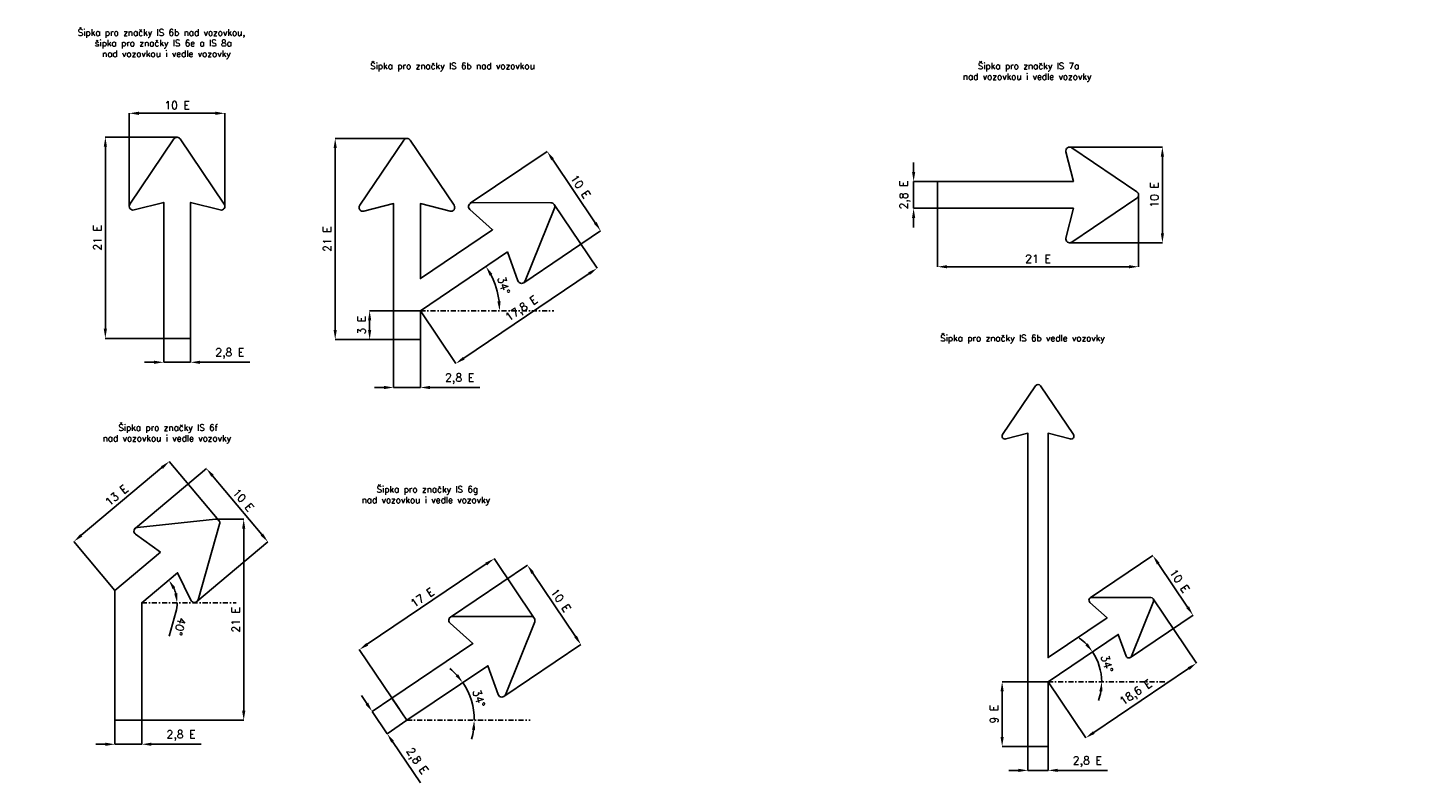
# Model space of a CAD drawing. Header units: millimetres. Extents: x -279 to 38310, y -2921 to 1853.
# Tile 1 of 3: x -279 to 8501, y -2877 to 1853. Entities that reach past the tile are written whole.
import ezdxf

# ---------------------------------------------------------------- set-up
doc = ezdxf.new("R2010")
doc.units = ezdxf.units.MM
doc.header["$LTSCALE"] = 5
doc.linetypes.add('ČERCHOVANÁ', pattern=[25.4, 12.7, -6.35, 0, -6.35])
doc.layers.add('Kóty', color=2, linetype='Continuous')
doc.layers.add('Značka', color=7, linetype='Continuous')
doc.styles.get("Standard").update_dxf_attribs({"font": 'romand.shx', "height": 50})
doc.dimstyles.get("Standard").update_dxf_attribs({"dimtxt": 50, "dimasz": 60, "dimexe": 0.18, "dimexo": 0.0625, "dimgap": 25, "dimtad": 1, "dimdec": 0, "dimzin": 0, "dimdsep": 46, "dimtxsty": 'Standard', "dimcen": 0.09, "dimadec": 0, "dimazin": 0, "dimtfac": 1, "dimtdec": 0, "dimtofl": 0, "dimtmove": 0, "dimatfit": 3, "dimfxl": 1, "dimtolj": 1, "dimtzin": 0, "dimarcsym": 0})

# ---------------------------------------------------------------- blocks, each defined once
blk = doc.blocks.new('*D0')
at = {"layer": 'Defpoints', "color": 0, "transparency": 16777216}
for p in [(572.3, -91.5), (740.3, -91.5), (740.3, -241.5)]:
    blk.add_point(p, dxfattribs=at)
at = {"layer": 'Kóty', "color": 0, "lineweight": -2, "transparency": 16777216}
for p, q in [((572.3, -91.5), (572.3, -241.7)), ((740.3, -91.5), (740.3, -241.7)), ((512.3, -241.5), (452.3, -241.5)), ((800.3, -241.5), (1112.7, -241.5))]:
    blk.add_line(p, q, dxfattribs=at)
at = {"layer": 'Kóty', "color": 0, "transparency": 16777216}
for points in [[(512.3, -231.5), (512.3, -251.5), (572.3, -241.5)], [(800.3, -231.5), (800.3, -251.5), (740.3, -241.5)]]:
    blk.add_solid(points, dxfattribs=at)
at = {"layer": 'Kóty', "color": 0, "transparency": 16777216, "insert": (986.5, -186.7), "char_height": 50, "attachment_point": 5}
blk.add_mtext('\\A1;2,8 E', dxfattribs=at)
blk = doc.blocks.new('*D1')
at = {"layer": 'Defpoints', "color": 0, "transparency": 16777216}
for p in [(956.3, 1318.5), (356.3, 736.5), (956.3, 736.5)]:
    blk.add_point(p, dxfattribs=at)
at = {"layer": 'Kóty', "color": 0, "lineweight": -2, "transparency": 16777216}
for p, q in [((356.3, 736.6), (356.3, 1318.7)), ((416.3, 1318.5), (896.3, 1318.5)), ((956.3, 736.6), (956.3, 1318.7))]:
    blk.add_line(p, q, dxfattribs=at)
at = {"layer": 'Kóty', "color": 0, "transparency": 16777216}
for points in [[(416.3, 1328.5), (416.3, 1308.5), (356.3, 1318.5)], [(896.3, 1328.5), (896.3, 1308.5), (956.3, 1318.5)]]:
    blk.add_solid(points, dxfattribs=at)
at = {"layer": 'Kóty', "color": 0, "transparency": 16777216, "insert": (656.3, 1368.5), "char_height": 50, "attachment_point": 5}
blk.add_mtext('\\A1;10 E', dxfattribs=at)
blk = doc.blocks.new('*D2')
at = {"layer": 'Defpoints', "color": 0, "transparency": 16777216}
for p in [(206.3, 1168.5), (656.3, 1168.5), (572.3, -91.5)]:
    blk.add_point(p, dxfattribs=at)
at = {"layer": 'Kóty', "color": 0, "lineweight": -2, "transparency": 16777216}
for p, q in [((656.2, 1168.5), (206.1, 1168.5)), ((206.3, -31.5), (206.3, 1108.5)), ((572.2, -91.5), (206.1, -91.5))]:
    blk.add_line(p, q, dxfattribs=at)
at = {"layer": 'Kóty', "color": 0, "transparency": 16777216}
for points in [[(196.3, 1108.5), (216.3, 1108.5), (206.3, 1168.5)], [(196.3, -31.5), (216.3, -31.5), (206.3, -91.5)]]:
    blk.add_solid(points, dxfattribs=at)
at = {"layer": 'Kóty', "color": 0, "transparency": 16777216, "insert": (156.3, 538.5), "char_height": 50, "attachment_point": 5, "rotation": 90}
blk.add_mtext('\\A1;21 E', dxfattribs=at)
blk = doc.blocks.new('*D3')
at = {"layer": 'Defpoints', "color": 0, "transparency": 16777216}
for p in [(1863.7, 80.5), (2181.7, 80.5), (2181.7, -99.5)]:
    blk.add_point(p, dxfattribs=at)
at = {"layer": 'Kóty', "color": 0, "lineweight": -2, "transparency": 16777216}
for p, q in [((2181.6, 80.5), (1863.5, 80.5)), ((1863.7, -39.5), (1863.7, 20.5)), ((2181.6, -99.5), (1863.5, -99.5))]:
    blk.add_line(p, q, dxfattribs=at)
at = {"layer": 'Kóty', "color": 0, "transparency": 16777216}
for points in [[(1853.7, 20.5), (1873.7, 20.5), (1863.7, 80.5)], [(1853.7, -39.5), (1873.7, -39.5), (1863.7, -99.5)]]:
    blk.add_solid(points, dxfattribs=at)
at = {"layer": 'Kóty', "color": 0, "transparency": 16777216, "insert": (1813.7, -9.5), "char_height": 50, "attachment_point": 5, "rotation": 90}
blk.add_mtext('\\A1;3 E', dxfattribs=at)
blk = doc.blocks.new('*D4')
at = {"layer": 'Defpoints', "color": 0, "transparency": 16777216}
for p in [(2728.8, 449.5), (2668.9, 178.1), (2181.7, 80.5), (2181.7, 80.5), (3017.8, 80.5)]:
    blk.add_point(p, dxfattribs=at)
at = {"layer": 'Kóty', "color": 0, "lineweight": -2, "transparency": 16777216}
blk.add_arc((2181.7, 80.5), 496.9, 6.92215, 27.07785, dxfattribs=at)
at = {"layer": 'Kóty', "color": 0, "transparency": 16777216}
for points in [[(2615.5, 301.6), (2632.8, 311.8), (2593.7, 358.4)], [(2685, 141), (2665, 139.8), (2678.6, 80.5)]]:
    blk.add_solid(points, dxfattribs=at)
at = {"layer": 'Kóty', "color": 0, "transparency": 16777216, "insert": (2704.7, 240.4), "char_height": 50, "attachment_point": 5, "rotation": 287}
blk.add_mtext('\\A1;34°', dxfattribs=at)
blk = doc.blocks.new('*D5')
at = {"layer": 'Defpoints', "color": 0, "transparency": 16777216}
for p in [(2494.6, 754.7), (3312.2, 582.5), (2830.1, 257.3)]:
    blk.add_point(p, dxfattribs=at)
at = {"layer": 'Kóty', "color": 0, "lineweight": -2, "transparency": 16777216}
for p, q in [((2494.7, 754.8), (2976.9, 1080)), ((3010.3, 1030.2), (3278.7, 632.2)), ((2830.2, 257.3), (3312.4, 582.6))]:
    blk.add_line(p, q, dxfattribs=at)
at = {"layer": 'Kóty', "color": 0, "transparency": 16777216}
for points in [[(3018.6, 1035.8), (3002, 1024.6), (2976.7, 1079.9)], [(3287, 637.8), (3270.4, 626.7), (3312.2, 582.5)]]:
    blk.add_solid(points, dxfattribs=at)
at = {"layer": 'Kóty', "color": 0, "transparency": 16777216, "insert": (3185.9, 859.2), "char_height": 50, "attachment_point": 5, "rotation": 304}
blk.add_mtext('\\A1;10 E', dxfattribs=at)
blk = doc.blocks.new('*D6')
at = {"layer": 'Defpoints', "color": 0, "transparency": 16777216}
for p in [(266.7, -2484.8), (434.7, -2484.8), (434.7, -2634.8)]:
    blk.add_point(p, dxfattribs=at)
at = {"layer": 'Kóty', "color": 0, "lineweight": -2, "transparency": 16777216}
for p, q in [((266.7, -2484.9), (266.7, -2635)), ((434.7, -2484.9), (434.7, -2635)), ((206.7, -2634.8), (146.7, -2634.8)), ((494.7, -2634.8), (807.1, -2634.8))]:
    blk.add_line(p, q, dxfattribs=at)
at = {"layer": 'Kóty', "color": 0, "transparency": 16777216}
for points in [[(206.7, -2624.8), (206.7, -2644.8), (266.7, -2634.8)], [(494.7, -2624.8), (494.7, -2644.8), (434.7, -2634.8)]]:
    blk.add_solid(points, dxfattribs=at)
at = {"layer": 'Kóty', "color": 0, "transparency": 16777216, "insert": (680.9, -2580), "char_height": 50, "attachment_point": 5}
blk.add_mtext('\\A1;2,8 E', dxfattribs=at)
blk = doc.blocks.new('*D8')
at = {"layer": 'Defpoints', "color": 0, "transparency": 16777216}
for p in [(6253, 1107.1), (6835, 1107.1), (6253, 507.1)]:
    blk.add_point(p, dxfattribs=at)
at = {"layer": 'Kóty', "color": 0, "lineweight": -2, "transparency": 16777216}
for p, q in [((6253.1, 1107.1), (6835.2, 1107.1)), ((6835, 567.1), (6835, 1047.1)), ((6253.1, 507.1), (6835.2, 507.1))]:
    blk.add_line(p, q, dxfattribs=at)
at = {"layer": 'Kóty', "color": 0, "transparency": 16777216}
for points in [[(6825, 1047.1), (6845, 1047.1), (6835, 1107.1)], [(6825, 567.1), (6845, 567.1), (6835, 507.1)]]:
    blk.add_solid(points, dxfattribs=at)
at = {"layer": 'Kóty', "color": 0, "transparency": 16777216, "insert": (6785, 807.1), "char_height": 50, "attachment_point": 5, "rotation": 90}
blk.add_mtext('\\A1;10 E', dxfattribs=at)
blk = doc.blocks.new('*D9')
at = {"layer": 'Defpoints', "color": 0, "transparency": 16777216}
for p in [(2003.7, -2345.5), (2097.7, -2484.8), (1973.3, -2568.7)]:
    blk.add_point(p, dxfattribs=at)
at = {"layer": 'Kóty', "color": 0, "lineweight": -2, "transparency": 16777216}
for p, q in [((1845.8, -2379.7), (1812.3, -2329.9)), ((2003.7, -2345.6), (1879.2, -2429.5)), ((2097.6, -2484.8), (1973.2, -2568.8)), ((2006.9, -2618.4), (2181.6, -2877.4))]:
    blk.add_line(p, q, dxfattribs=at)
at = {"layer": 'Kóty', "color": 0, "transparency": 16777216}
for points in [[(1854.1, -2374.1), (1837.5, -2385.3), (1879.4, -2429.4)], [(2015.2, -2612.8), (1998.6, -2624), (1973.3, -2568.7)]]:
    blk.add_solid(points, dxfattribs=at)
at = {"layer": 'Kóty', "color": 0, "transparency": 16777216, "insert": (2156.4, -2742.2), "char_height": 50, "attachment_point": 5, "rotation": 304}
blk.add_mtext('\\A1;2,8 E', dxfattribs=at)
blk = doc.blocks.new('*D10')
at = {"layer": 'Defpoints', "color": 0, "transparency": 16777216}
for p in [(2555.3, -2176.1), (2511.5, -2401.9), (2097.7, -2484.8), (2097.7, -2484.8), (2871.1, -2484.8)]:
    blk.add_point(p, dxfattribs=at)
at = {"layer": 'Kóty', "color": 0, "lineweight": -2, "transparency": 16777216}
for start, end in [(42.15257, 50.30514), (343.69486, 351.84743)]:
    blk.add_arc((2097.7, -2484.8), 422, start, end, dxfattribs=at)
at = {"layer": 'Kóty', "color": 0, "transparency": 16777216}
for points in [[(2418.4, -2195.4), (2402.7, -2207.7), (2447.6, -2248.8)], [(2505.5, -2543.9), (2525.4, -2545.4), (2519.7, -2484.8)]]:
    blk.add_solid(points, dxfattribs=at)
at = {"layer": 'Kóty', "color": 0, "transparency": 16777216, "insert": (2549.1, -2346.8), "char_height": 50, "attachment_point": 5, "rotation": 287}
blk.add_mtext('\\A1;34°', dxfattribs=at)
blk = doc.blocks.new('*D11')
at = {"layer": 'Defpoints', "color": 0, "transparency": 16777216}
for p in [(2370.2, -1837.8), (3188.4, -2009.6), (2705.7, -2335.2)]:
    blk.add_point(p, dxfattribs=at)
at = {"layer": 'Kóty', "color": 0, "lineweight": -2, "transparency": 16777216}
for p, q in [((2370.3, -1837.8), (2853.1, -1512.1)), ((2886.5, -1561.9), (3154.9, -1959.9)), ((2705.8, -2335.2), (3188.6, -2009.5))]:
    blk.add_line(p, q, dxfattribs=at)
at = {"layer": 'Kóty', "color": 0, "transparency": 16777216}
for points in [[(2894.8, -1556.4), (2878.2, -1567.5), (2852.9, -1512.2)], [(3163.2, -1954.3), (3146.6, -1965.5), (3188.4, -2009.6)]]:
    blk.add_solid(points, dxfattribs=at)
at = {"layer": 'Kóty', "color": 0, "transparency": 16777216, "insert": (3062.1, -1733), "char_height": 50, "attachment_point": 5, "rotation": 304}
blk.add_mtext('\\A1;10 E', dxfattribs=at)
blk = doc.blocks.new('*D12')
at = {"layer": 'Defpoints', "color": 0, "transparency": 16777216}
for p in [(1647.7, 1160.5), (2097.7, 1160.5), (2013.7, -99.5)]:
    blk.add_point(p, dxfattribs=at)
at = {"layer": 'Kóty', "color": 0, "lineweight": -2, "transparency": 16777216}
for p, q in [((2097.6, 1160.5), (1647.5, 1160.5)), ((1647.7, -39.5), (1647.7, 1100.5)), ((2013.6, -99.5), (1647.5, -99.5))]:
    blk.add_line(p, q, dxfattribs=at)
at = {"layer": 'Kóty', "color": 0, "transparency": 16777216}
for points in [[(1637.7, 1100.5), (1657.7, 1100.5), (1647.7, 1160.5)], [(1637.7, -39.5), (1657.7, -39.5), (1647.7, -99.5)]]:
    blk.add_solid(points, dxfattribs=at)
at = {"layer": 'Kóty', "color": 0, "transparency": 16777216, "insert": (1597.7, 530.5), "char_height": 50, "attachment_point": 5, "rotation": 90}
blk.add_mtext('\\A1;21 E', dxfattribs=at)
blk = doc.blocks.new('*D13')
at = {"layer": 'Defpoints', "color": 0, "transparency": 16777216}
for p in [(2896.3, -1844.8), (1799.1, -2042.1), (2050.7, -2415.2)]:
    blk.add_point(p, dxfattribs=at)
at = {"layer": 'Kóty', "color": 0, "lineweight": -2, "transparency": 16777216}
for p, q in [((2896.3, -1844.7), (2644.6, -1471.6)), ((2595, -1505.3), (1848.8, -2008.6)), ((2050.7, -2415.1), (1799, -2042))]:
    blk.add_line(p, q, dxfattribs=at)
at = {"layer": 'Kóty', "color": 0, "transparency": 16777216}
for points in [[(2589.4, -1497), (2600.5, -1513.6), (2644.7, -1471.7)], [(1843.2, -2000.3), (1854.4, -2016.8), (1799.1, -2042.1)]]:
    blk.add_solid(points, dxfattribs=at)
at = {"layer": 'Kóty', "color": 0, "transparency": 16777216, "insert": (2193.9, -1715.5), "char_height": 50, "attachment_point": 5, "rotation": 34}
blk.add_mtext('\\A1;17 E', dxfattribs=at)
blk = doc.blocks.new('*D14')
at = {"layer": 'Defpoints', "color": 0, "transparency": 16777216}
for p in [(6685, 807.1), (5425, 723.1), (6685, 357.1)]:
    blk.add_point(p, dxfattribs=at)
at = {"layer": 'Kóty', "color": 0, "lineweight": -2, "transparency": 16777216}
for p, q in [((6685, 807), (6685, 356.9)), ((5425, 723), (5425, 356.9)), ((5485, 357.1), (6625, 357.1))]:
    blk.add_line(p, q, dxfattribs=at)
at = {"layer": 'Kóty', "color": 0, "transparency": 16777216}
for points in [[(5485, 367.1), (5485, 347.1), (5425, 357.1)], [(6625, 367.1), (6625, 347.1), (6685, 357.1)]]:
    blk.add_solid(points, dxfattribs=at)
at = {"layer": 'Kóty', "color": 0, "transparency": 16777216, "insert": (6055, 407.1), "char_height": 50, "attachment_point": 5}
blk.add_mtext('\\A1;21 E', dxfattribs=at)
blk = doc.blocks.new('*D21')
at = {"layer": 'Defpoints', "color": 0, "transparency": 16777216}
for p in [(5992, -2648.4), (6118, -2648.4), (6118, -2798.4)]:
    blk.add_point(p, dxfattribs=at)
at = {"layer": 'Kóty', "color": 0, "lineweight": -2, "transparency": 16777216}
for p, q in [((5992, -2648.5), (5992, -2798.6)), ((6118, -2648.5), (6118, -2798.6)), ((5932, -2798.4), (5872, -2798.4)), ((6178, -2798.4), (6490.4, -2798.4))]:
    blk.add_line(p, q, dxfattribs=at)
at = {"layer": 'Kóty', "color": 0, "transparency": 16777216}
for points in [[(5932, -2788.4), (5932, -2808.4), (5992, -2798.4)], [(6178, -2788.4), (6178, -2808.4), (6118, -2798.4)]]:
    blk.add_solid(points, dxfattribs=at)
at = {"layer": 'Kóty', "color": 0, "transparency": 16777216, "insert": (6364.2, -2743.7), "char_height": 50, "attachment_point": 5}
blk.add_mtext('\\A1;2,8 E', dxfattribs=at)
blk = doc.blocks.new('*D32')
at = {"layer": 'Defpoints', "color": 0, "transparency": 16777216}
for p in [(659.7, -1560), (632.7, -1649.3), (434.7, -1748.7), (434.7, -1748.7), (1027, -1748.7)]:
    blk.add_point(p, dxfattribs=at)
at = {"layer": 'Kóty', "color": 0, "lineweight": -2, "transparency": 16777216}
blk.add_line((648.1, -1808.2), (606.6, -1957.3), dxfattribs=at)
for start, end in [(15.56706, 24.43294), (344.43294, 0)]:
    blk.add_arc((434.7, -1748.7), 221.5, start, end, dxfattribs=at)
at = {"layer": 'Kóty', "color": 0, "transparency": 16777216}
for points in [[(628, -1662.5), (644.9, -1651.8), (604.4, -1606.4)], [(658, -1687.9), (638.2, -1690.7), (656.3, -1748.7)]]:
    blk.add_solid(points, dxfattribs=at)
at = {"layer": 'Kóty', "color": 0, "transparency": 16777216, "insert": (675.5, -1896.2), "char_height": 50, "attachment_point": 5, "rotation": 254.43294}
blk.add_mtext('\\A1;40°', dxfattribs=at)
blk = doc.blocks.new('*D33')
at = {"layer": 'Defpoints', "color": 0, "transparency": 16777216}
for p in [(899.9, -1224.8), (1073.9, -1224.8), (434.7, -2484.8)]:
    blk.add_point(p, dxfattribs=at)
at = {"layer": 'Kóty', "color": 0, "lineweight": -2, "transparency": 16777216}
for p, q in [((899.9, -1224.8), (1074, -1224.8)), ((1073.9, -2424.8), (1073.9, -1284.8)), ((434.8, -2484.8), (1074, -2484.8))]:
    blk.add_line(p, q, dxfattribs=at)
at = {"layer": 'Kóty', "color": 0, "transparency": 16777216}
for points in [[(1063.9, -1284.8), (1083.9, -1284.8), (1073.9, -1224.8)], [(1063.9, -2424.8), (1083.9, -2424.8), (1073.9, -2484.8)]]:
    blk.add_solid(points, dxfattribs=at)
at = {"layer": 'Kóty', "color": 0, "transparency": 16777216, "insert": (1023.9, -1854.8), "char_height": 50, "attachment_point": 5, "rotation": 90}
blk.add_mtext('\\A1;21 E', dxfattribs=at)
blk = doc.blocks.new('*D34')
at = {"layer": 'Defpoints', "color": 0, "transparency": 16777216}
for p in [(394.5, -1281.3), (1226, -1366.8), (780.2, -1740.9)]:
    blk.add_point(p, dxfattribs=at)
at = {"layer": 'Kóty', "color": 0, "lineweight": -2, "transparency": 16777216}
for p, q in [((394.5, -1281.2), (840.5, -907)), ((878.9, -953.1), (1187.4, -1320.8)), ((780.2, -1740.8), (1226.1, -1366.7))]:
    blk.add_line(p, q, dxfattribs=at)
at = {"layer": 'Kóty', "color": 0, "transparency": 16777216}
for points in [[(886.5, -946.7), (871.2, -959.5), (840.3, -907.1)], [(1195.1, -1314.4), (1179.8, -1327.2), (1226, -1366.8)]]:
    blk.add_solid(points, dxfattribs=at)
at = {"layer": 'Kóty', "color": 0, "transparency": 16777216, "insert": (1071.5, -1104.8), "char_height": 50, "attachment_point": 5, "rotation": 310}
blk.add_mtext('\\A1;10 E', dxfattribs=at)
blk = doc.blocks.new('*D39')
at = {"layer": 'Defpoints', "color": 0, "transparency": 16777216}
for p in [(6382.3, -1717.8), (7026.9, -1825.8), (6633.9, -2090.9)]:
    blk.add_point(p, dxfattribs=at)
at = {"layer": 'Kóty', "color": 0, "lineweight": -2, "transparency": 16777216}
for p, q in [((6382.3, -1717.8), (6775.4, -1452.6)), ((6808.8, -1502.5), (6993.3, -1776.1)), ((6634, -2090.8), (7027, -1825.7))]:
    blk.add_line(p, q, dxfattribs=at)
at = {"layer": 'Kóty', "color": 0, "transparency": 16777216}
for points in [[(6817.1, -1496.9), (6800.5, -1508.1), (6775.3, -1452.7)], [(7001.6, -1770.5), (6985, -1781.6), (7026.9, -1825.8)]]:
    blk.add_solid(points, dxfattribs=at)
at = {"layer": 'Kóty', "color": 0, "transparency": 16777216, "insert": (6942.5, -1611.3), "char_height": 50, "attachment_point": 5, "rotation": 304}
blk.add_mtext('\\A1;10 E', dxfattribs=at)
blk = doc.blocks.new('*D40')
at = {"layer": 'Defpoints', "color": 0, "transparency": 16777216}
for p in [(6558.3, -1946.5), (6448.1, -2177.3), (6118, -2243.4), (6118, -2243.4), (6872.7, -2243.4)]:
    blk.add_point(p, dxfattribs=at)
at = {"layer": 'Kóty', "color": 0, "lineweight": -2, "transparency": 16777216}
for start, end in [(44.22527, 54.45054), (339.54946, 349.77473)]:
    blk.add_arc((6118, -2243.4), 336.6, start, end, dxfattribs=at)
at = {"layer": 'Kóty', "color": 0, "transparency": 16777216}
for points in [[(6367, -2002.3), (6351.5, -2014.9), (6397.1, -2055.2)], [(6439.4, -2302.3), (6459.3, -2304.1), (6454.7, -2243.4)]]:
    blk.add_solid(points, dxfattribs=at)
at = {"layer": 'Kóty', "color": 0, "transparency": 16777216, "insert": (6487.8, -2130.4), "char_height": 50, "attachment_point": 5, "rotation": 287}
blk.add_mtext('\\A1;34°', dxfattribs=at)
blk = doc.blocks.new('*D41')
at = {"layer": 'Defpoints', "color": 0, "transparency": 16777216}
for p in [(5830, -2243.4), (6118, -2243.4), (5992, -2648.4)]:
    blk.add_point(p, dxfattribs=at)
at = {"layer": 'Kóty', "color": 0, "lineweight": -2, "transparency": 16777216}
for p, q in [((6118, -2243.4), (5829.9, -2243.4)), ((5830, -2588.4), (5830, -2303.4)), ((5992, -2648.4), (5829.9, -2648.4))]:
    blk.add_line(p, q, dxfattribs=at)
at = {"layer": 'Kóty', "color": 0, "transparency": 16777216}
for points in [[(5820, -2303.4), (5840, -2303.4), (5830, -2243.4)], [(5820, -2588.4), (5840, -2588.4), (5830, -2648.4)]]:
    blk.add_solid(points, dxfattribs=at)
at = {"layer": 'Kóty', "color": 0, "transparency": 16777216, "insert": (5780, -2445.9), "char_height": 50, "attachment_point": 5, "rotation": 90}
blk.add_mtext('\\A1;9 E', dxfattribs=at)

msp = doc.modelspace()

# ---------------------------------------------------------------- linework, layer by layer
at = {"layer": 'Kóty'}
for p, q in [((5275, 951.1), (5275, 1011.1)), ((5425, 891.1), (5274.9, 891.1)), ((3020.2, 747.3), (3289.8, 347.5)), ((5425, 723.1), (5274.9, 723.1)), ((5275, 603.1), (5275, 663.1)), ((2454, -216), (3239.9, 314.1)), ((2181.6, 80.5), (2404.4, -249.7)), ((2013.7, -99.6), (2013.7, -399.7)), ((2181.7, -99.6), (2181.7, -399.7)), ((1953.7, -399.5), (1893.7, -399.5)), ((2241.7, -399.5), (2554.1, -399.5)), ((918.2, -1233.3), (607.1, -862.5)), ((561.2, -901.2), (55.6, -1325.5)), ((266.7, -1670.4), (9.5, -1363.9)), ((6776.8, -1723.2), (7049.1, -2126.9)), ((6999.2, -2160.3), (6404.8, -2561.3)), ((6118, -2243.4), (6355.1, -2595))]:
    msp.add_line(p, q, dxfattribs=at)
for points in [[(5275, 723.1), (5275, 891.1)], [(572.3, -241.7), (740.3, -241.7)], [(2013.7, -399.7), (2181.7, -399.7)], [(1879.2, -2429.5), (1973.3, -2568.7)], [(266.7, -2634.8), (434.7, -2634.8)], [(5992, -2798.4), (6118, -2798.4)]]:
    msp.add_lwpolyline(points, dxfattribs=at)
for centre, radius, start, end in [((6101, -2248.6), 353.8, 0.84594, 33.15406), ((2118.6, -2478.4), 401.1, 359.08579, 34.91421)]:
    msp.add_arc(centre, radius, start, end, dxfattribs=at)
for points in [[(5265, 951.1), (5285, 951.1), (5275, 891.1)], [(5265, 663.1), (5285, 663.1), (5275, 723.1)], [(3234.3, 322.4), (3245.5, 305.8), (3289.7, 347.7)], [(2448.4, -207.7), (2459.6, -224.3), (2404.3, -249.5)], [(1953.7, -389.5), (1953.7, -409.5), (2013.7, -399.5)], [(2241.7, -389.5), (2241.7, -409.5), (2181.7, -399.5)], [(554.8, -893.6), (567.6, -908.9), (607.2, -862.7)], [(49.2, -1317.8), (62.1, -1333.1), (9.7, -1364)], [(6993.6, -2152.1), (7004.8, -2168.6), (7049, -2126.8)], [(6399.2, -2553), (6410.4, -2569.6), (6355, -2594.9)]]:
    msp.add_solid(points, dxfattribs=at)
at = {"layer": 'Značka', "color": 6, "linetype": 'ČERCHOVANÁ', "ltscale": 0.5}
for p, q in [((2181.7, 80.5), (3017.8, 80.5)), ((434.7, -1748.7), (1027, -1748.7)), ((6118, -2243.4), (6872.7, -2243.4)), ((2097.7, -2484.8), (2871.1, -2484.8))]:
    msp.add_line(p, q, dxfattribs=at)
at = {"layer": 'Značka', "color": 3}
for points in [[(740.3, -91.5), (740.3, 760.5), (926.4, 713.3, 0.689385), (952.2, 750), (676.2, 1158, 0.530846), (636.4, 1158), (360.4, 750, 0.689385), (386.2, 713.3), (572.3, 760.5), (572.3, -91.5)], [(2728.8, 449.5), (2793.7, 268.8, 0.689385), (2838.6, 268), (3022.5, 724.9, 0.530846), (3000.3, 757.9), (2507.7, 758.6, 0.689385), (2491.7, 716.7), (2634.9, 588.8), (2181.7, 283.1), (2181.7, 752.5), (2367.8, 705.2, 0.689385), (2393.6, 741.9), (2117.6, 1149.9, 0.530846), (2077.8, 1149.9), (1801.8, 741.9, 0.689385), (1827.6, 705.2), (2013.7, 752.5), (2013.7, -99.5), (2181.7, -99.5), (2181.7, 80.5)], [(5425, 723.1), (6277, 723.1), (6229.8, 537, 0.689385), (6266.5, 511.2), (6674.5, 787.2, 0.530846), (6674.5, 826.9), (6266.5, 1102.9, 0.689385), (6229.8, 1077.1), (6277, 891.1), (5425, 891.1)], [(6257.6, -721.9, 0.689385), (6276.9, -694.4), (6069.9, -388.4, 0.530846), (6040.1, -388.4), (5833.1, -694.4, 0.689385), (5852.5, -721.9), (5992, -686.5), (5992, -2648.4), (6118, -2648.4), (6118, -2243.4), (6558.3, -1946.5), (6606.9, -2082, 0.689385), (6640.6, -2082.7), (6778.5, -1739.9, 0.530846), (6761.8, -1715.2), (6392.4, -1714.7, 0.689385), (6380.4, -1746.1), (6487.8, -1842), (6118, -2091.4), (6118, -686.5)], [(551.7, -1431.3), (266.7, -1670.4), (266.7, -2484.8), (434.7, -2484.8), (434.7, -1748.7), (659.7, -1560), (743.1, -1732.9, 0.689385), (787.8, -1729.1), (922.9, -1255.4, 0.530846), (897.4, -1224.9), (407.4, -1275.8, 0.689385), (395.9, -1319.1)], [(2003.7, -2345.5), (2097.7, -2484.8), (2605.1, -2142.6), (2669.9, -2323.3, 0.689385), (2714.8, -2324.1), (2898.7, -1867.2, 0.530846), (2876.5, -1834.2), (2383.9, -1833.5, 0.689385), (2367.9, -1875.5), (2511.1, -2003.3)]]:
    msp.add_lwpolyline(points, format="xyb", close=True, dxfattribs=at)

# ---------------------------------------------------------------- texts
at = {"layer": 'Kóty', "char_height": 50, "attachment_point": 5}
for s, insert, rotation in [('\\A1;2,8 E', (5220.3, 807.3), 90), ('\\A1;17,8 E', (2819, 90.5), 34), ('\\A1;13 E', (276.3, -1075), 40), ('\\A1;18,6 E', (6671.4, -2315.4), 34)]:
    msp.add_mtext(s, dxfattribs=dict(at, insert=insert, rotation=rotation))
at = {"layer": 'Kóty', "insert": (2427.9, -344.8), "char_height": 50, "attachment_point": 5}
msp.add_mtext('\\A1;2,8 E', dxfattribs=at)
at = {"layer": 'Značka', "color": 7, "char_height": 40, "attachment_point": 1}
for s, insert in [('\\pi313.10957;{\\C256;Šipka pro značky IS 6b nad vozovkou,\\P\\pi419.77623;šipka pro značky IS 6e a IS 8a\\H2.08333x; \\H0.48x;\\P\\pi465.49052;nad vozovkou i vedle vozovky\\H1.47222x; }', (-279.5, 1844.8)), ('\\pi323.58576;{\\C256;Šipka pro značky IS 6b nad vozovkou}', (1543.7, 1634.7)), ('\\pi559.77623;{\\C256;Šipka pro značky IS 7a \\P\\pi465.49052;nad vozovkou i vedle vozovky\\H2.08333x; }', (5118.1, 1634.7)), ('\\pi323.58576;{\\C256;Šipka pro značky IS 6b vedle vozovky}', (5118.1, -70.1)), ('\\pi564.53814;{\\C256;Šipka pro značky IS 6f \\P\\pi465.49052;nad vozovkou i vedle vozovky\\H2.08333x; }', (-276.5, -630.8)), ('\\pi559.77623;{\\C256;Šipka pro značky IS 6g \\P\\pi465.49052;nad vozovkou i vedle vozovky\\H2.08333x; }', (1347.7, -1017.9))]:
    msp.add_mtext_dynamic_manual_height_columns(s, width=1877.648, gutter_width=100, heights=[0], dxfattribs=dict(at, insert=insert))

# ---------------------------------------------------------------- dimensions: what is measured, and where the dimension line sits
at = {"layer": 'Kóty'}
for base, p1, p2, text, picture, middle in [((956.3, 1318.5), (356.3, 736.5), (956.3, 736.5), '10 E', '*D1', (656.3, 1368.5)), ((6685, 357.1), (5425, 723.1), (6685, 807.1), '21 E', '*D14', (6055, 407.1)), ((740.3, -241.5), (572.3, -91.5), (740.3, -91.5), '2,8 E', '*D0', (986.5, -186.7)), ((434.7, -2634.8), (266.7, -2484.8), (434.7, -2484.8), '2,8 E', '*D6', (680.9, -2580)), ((6118, -2798.4), (5992, -2648.4), (6118, -2648.4), '2,8 E', '*D21', (6364.2, -2743.7))]:
    dim = msp.add_linear_dim(base=base, p1=p1, p2=p2, text=text, dimstyle='Standard', dxfattribs=at)
    dim.commit()
    dim.dimension.update_dxf_attribs({"geometry": picture, "text_midpoint": middle})
for base, p1, p2, text, picture, middle in [((206.3, 1168.5), (572.3, -91.5), (656.3, 1168.5), '21 E', '*D2', (156.3, 538.5)), ((1647.7, 1160.5), (2013.7, -99.5), (2097.7, 1160.5), '21 E', '*D12', (1597.7, 530.5)), ((6835, 1107.1), (6253, 507.1), (6253, 1107.1), '10 E', '*D8', (6785, 807.1)), ((1863.7, 80.5), (2181.7, -99.5), (2181.7, 80.5), '3 E', '*D3', (1813.7, -9.5)), ((1073.9, -1224.8), (434.7, -2484.8), (899.9, -1224.8), '21 E', '*D33', (1023.9, -1854.8)), ((5830, -2243.4), (5992, -2648.4), (6118, -2243.4), '9 E', '*D41', (5780, -2445.9))]:
    dim = msp.add_linear_dim(base=base, p1=p1, p2=p2, angle=90, text=text, dimstyle='Standard', dxfattribs=at)
    dim.commit()
    dim.dimension.update_dxf_attribs({"geometry": picture, "text_midpoint": middle})
for p1, p2, distance, text, picture, middle in [((2494.6, 754.7), (2830.1, 257.3), 581.5, '10 E', '*D5', (3185.9, 859.2)), ((394.5, -1281.3), (780.2, -1740.9), 582, '10 E', '*D34', (1071.5, -1104.8)), ((2896.3, -1844.8), (2050.7, -2415.2), -450, '17 E', '*D13', (2193.9, -1715.5)), ((6382.3, -1717.8), (6633.9, -2090.9), 474, '10 E', '*D39', (6942.5, -1611.3)), ((2370.2, -1837.8), (2705.7, -2335.2), 582.2, '10 E', '*D11', (3062.1, -1733)), ((2003.7, -2345.5), (2097.7, -2484.8), -150, '2,8 E', '*D9', (2156.4, -2742.2))]:
    dim = msp.add_aligned_dim(p1=p1, p2=p2, distance=distance, text=text, dimstyle='Standard', dxfattribs=at)
    dim.commit()
    dim.dimension.update_dxf_attribs({"geometry": picture, "text_midpoint": middle})
for base, line1, line2, picture, middle in [((2668.9, 178.1), ((2181.7, 80.5), (2728.8, 449.5)), ((2181.7, 80.5), (3017.8, 80.5)), '*D4', (2704.7, 240.4)), ((632.7, -1649.3), ((659.7, -1560), (434.7, -1748.7)), ((434.7, -1748.7), (1027, -1748.7)), '*D32', (675.5, -1896.2)), ((6448.1, -2177.3), ((6118, -2243.4), (6558.3, -1946.5)), ((6118, -2243.4), (6872.7, -2243.4)), '*D40', (6487.8, -2130.4)), ((2511.5, -2401.9), ((2555.3, -2176.1), (2097.7, -2484.8)), ((2097.7, -2484.8), (2871.1, -2484.8)), '*D10', (2549.1, -2346.8))]:
    dim = msp.add_angular_dim_2l(base=base, line1=line1, line2=line2, dimstyle='Standard', dxfattribs=at)
    dim.commit()
    dim.dimension.update_dxf_attribs({"geometry": picture, "text_midpoint": middle})

doc.saveas('drawing.dxf')
